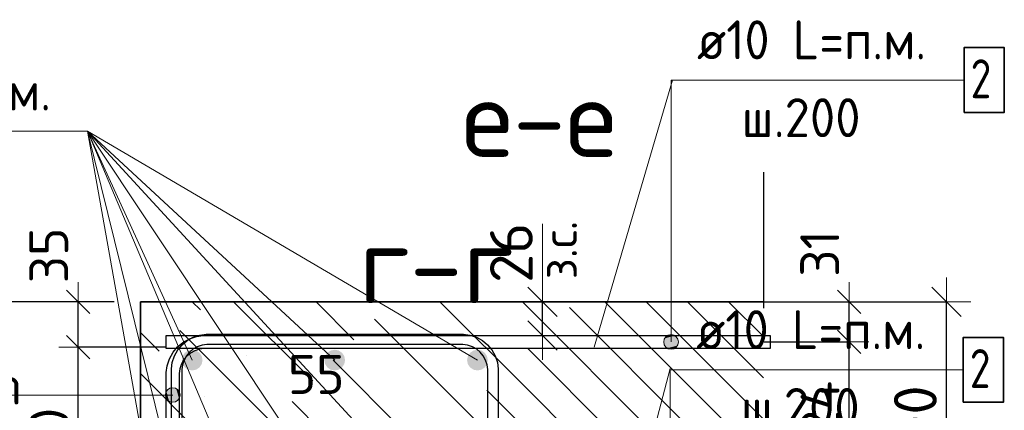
# Model space of a CAD drawing. Header units: metres. Extents: x -38 to 93, y -15 to 21.
# Tile 100 of 194: x 72.053 to 72.812, y 3.525 to 3.826. Entities that reach past the tile are written whole.
import ezdxf

# ---------------------------------------------------------------- set-up
doc = ezdxf.new("R2010")
doc.units = ezdxf.units.M
doc.header["$PDMODE"] = 65
doc.linetypes.add('______4', pattern=[0.135, 0.105, -0.03])
for name, color, linetype, lineweight in [('XR$3$Арм. стержнями верхней зоны', 180, 'Continuous', 35), ('XR$3$Арм.стержн. Доп. арматура', 180, 'Continuous', 35), ('XR$3$ВК__отв в полу 1-2 эт', 220, 'Continuous', 25), ('XR$3$Размерная линия (1)', 7, 'Continuous', 13), ('XR$5$Арм. стержнями верхней зоны', 180, 'Continuous', 35), ('XR$5$Арм.стержн. Арматура края', 96, 'Continuous', 35), ('XR$5$Арм.стержн. Хомут', 240, 'Continuous', 35), ('XR$5$Арм.стержн.горизонт. 1', 180, 'Continuous', 35), ('XR$5$ВК__отв в полу 1-2 эт', 220, 'Continuous', 25), ('XR$5$Размерная линия (1)', 7, 'Continuous', 13), ('XR$5$Размерная линия_ общее', 7, 'Continuous', 13)]:
    doc.layers.add(name, color=color, linetype=linetype, lineweight=lineweight)
doc.styles.add('ISOCPEUR', font='txt')
doc.dimstyles.new('DIMSTYLE_10', dxfattribs={"dimtxt": 0.033, "dimasz": 0.0375, "dimexe": 0, "dimexo": 0, "dimgap": 0.0165, "dimtad": 2, "dimdec": 0, "dimlfac": 1000, "dimrnd": 1, "dimzin": 12, "dimdsep": 46, "dimtxsty": 'ISOCPEUR', "dimblk1": 'ALL_ML_STRICH', "dimblk2": 'ALL_ML_STRICH', "dimsah": 1, "dimcen": 0, "dimclrd": 7, "dimclre": 256, "dimclrt": 7, "dimadec": 0, "dimazin": 0, "dimtfac": 1, "dimtdec": 0, "dimtix": 1, "dimtmove": 2, "dimatfit": 3, "dimfxl": 0, "dimtvp": 1.2, "dimtzin": 0, "dimlwd": 0, "dimlwe": -3, "dimarcsym": 0})
doc.dimstyles.new('DIMSTYLE_12', dxfattribs={"dimtxt": 0.03, "dimasz": 0.03, "dimexe": 0, "dimexo": 0, "dimgap": 0.015, "dimtad": 2, "dimdec": 0, "dimlfac": 1000, "dimrnd": 1, "dimzin": 12, "dimdsep": 46, "dimtxsty": 'ISOCPEUR', "dimblk1": 'ALL_ML_STRICH', "dimblk2": 'ALL_ML_STRICH', "dimsah": 1, "dimcen": 0, "dimclrd": 7, "dimclre": 256, "dimclrt": 7, "dimadec": 0, "dimazin": 0, "dimtfac": 1, "dimtdec": 0, "dimtix": 1, "dimtmove": 2, "dimatfit": 3, "dimfxl": 0, "dimtzin": 0, "dimlwd": 0, "dimlwe": -3, "dimarcsym": 0})
doc.dimstyles.new('DIMSTYLE_14', dxfattribs={"dimtxt": 0.03, "dimasz": 0.03, "dimexe": 0, "dimexo": 0, "dimgap": 0.015, "dimtad": 2, "dimdec": 0, "dimlfac": 1000, "dimrnd": 1, "dimzin": 12, "dimdsep": 46, "dimtxsty": 'ISOCPEUR', "dimblk1": 'ALL_ML_STRICH', "dimblk2": 'ALL_ML_STRICH', "dimsah": 1, "dimcen": 0, "dimclrd": 7, "dimclre": 256, "dimclrt": 7, "dimadec": 0, "dimazin": 0, "dimtfac": 1, "dimtdec": 0, "dimtix": 1, "dimtmove": 2, "dimatfit": 3, "dimfxl": 0, "dimtvp": 1.2, "dimtzin": 0, "dimlwd": 0, "dimlwe": -3, "dimarcsym": 0})
doc.dimstyles.new('DIMSTYLE_16', dxfattribs={"dimtxt": 0.03, "dimasz": 0.03, "dimexe": 0, "dimexo": 0, "dimgap": 0.015, "dimtad": 2, "dimdec": 0, "dimlfac": 1000, "dimrnd": 5, "dimzin": 12, "dimdsep": 46, "dimtxsty": 'ISOCPEUR', "dimblk1": 'ALL_ML_STRICH', "dimblk2": 'ALL_ML_STRICH', "dimsah": 1, "dimcen": 0, "dimclrd": 7, "dimclre": 256, "dimclrt": 7, "dimadec": 0, "dimazin": 0, "dimtfac": 1, "dimtdec": 0, "dimtix": 1, "dimtmove": 2, "dimatfit": 3, "dimfxl": 0, "dimtvp": 1.2, "dimtzin": 0, "dimlwd": 0, "dimlwe": -3, "dimarcsym": 0})
doc.dimstyles.new('DIMSTYLE_18', dxfattribs={"dimtxt": 0.03, "dimasz": 0.03, "dimexe": 0, "dimexo": 0, "dimgap": 0.015, "dimtad": 2, "dimdec": 0, "dimlfac": 1000, "dimrnd": 5, "dimzin": 12, "dimdsep": 46, "dimtxsty": 'ISOCPEUR', "dimblk1": 'ALL_ML_STRICH', "dimblk2": 'ALL_ML_STRICH', "dimsah": 1, "dimcen": 0, "dimclrd": 7, "dimclre": 256, "dimclrt": 7, "dimadec": 0, "dimazin": 0, "dimtfac": 1, "dimtdec": 0, "dimtix": 1, "dimtmove": 2, "dimatfit": 3, "dimfxl": 0, "dimtvp": 1.2, "dimtzin": 0, "dimlwd": 0, "dimlwe": -3, "dimarcsym": 0})
doc.dimstyles.new('DIMSTYLE_19', dxfattribs={"dimtxt": 0.03, "dimasz": 0.03, "dimexe": 0, "dimexo": 0, "dimgap": 0.015, "dimtad": 2, "dimdec": 0, "dimlfac": 1000, "dimrnd": 5, "dimzin": 12, "dimdsep": 46, "dimtxsty": 'ISOCPEUR', "dimblk1": 'ALL_ML_STRICH', "dimblk2": 'ALL_ML_STRICH', "dimsah": 1, "dimcen": 0, "dimclrd": 7, "dimclre": 256, "dimclrt": 7, "dimadec": 0, "dimazin": 0, "dimtfac": 1, "dimtdec": 0, "dimtix": 1, "dimtmove": 2, "dimatfit": 3, "dimfxl": 0, "dimtzin": 0, "dimlwd": 0, "dimlwe": -3, "dimarcsym": 0})
doc.dimstyles.new('DIMSTYLE_8', dxfattribs={"dimtxt": 0.033, "dimasz": 0.0375, "dimexe": 0, "dimexo": 0, "dimgap": 0.0165, "dimtad": 2, "dimdec": 0, "dimlfac": 1000, "dimrnd": 1, "dimzin": 12, "dimdsep": 46, "dimtxsty": 'ISOCPEUR', "dimblk1": 'ALL_ML_STRICH', "dimblk2": 'ALL_ML_STRICH', "dimsah": 1, "dimcen": 0, "dimclrd": 7, "dimclre": 256, "dimclrt": 7, "dimadec": 0, "dimazin": 0, "dimtfac": 1, "dimtdec": 0, "dimtix": 1, "dimtmove": 2, "dimatfit": 3, "dimfxl": 0, "dimtzin": 0, "dimlwd": 0, "dimlwe": -3, "dimarcsym": 0})
pattern_1 = [(135, (0, 0), (-0.031819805, -0.031819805), [0.4, -0.05, 0, -0.05]), (135, (-0.01591, -0.01591), (-0.031819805, -0.031819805), [0.8, -0.1, 0.1, -0.1])]

# ---------------------------------------------------------------- blocks, each defined once
blk = doc.blocks.new('ALL_ML_STRICH')
at = {"color": 0, "linetype": 'ByBlock', "lineweight": -2}
for p, q in [((0, -0.5), (0, 0.5)), ((-0.3, -0.3), (0.3, 0.3)), ((-1, 0), (0.5, 0))]:
    blk.add_line(p, q, dxfattribs=at)
blk = doc.blocks.new('*D79')
at = {"layer": 'DEFPOINTS', "color": 7, "linetype": 'Continuous', "lineweight": 13, "transparency": 33554687}
for p in [(72.20014, 3.47904), (72.20014, 3.39197), (72.25514, 3.35697)]:
    blk.add_point(p, dxfattribs=at)
at = {"layer": 'XR$3$Размерная линия (1)', "color": 9, "linetype": 'Continuous', "lineweight": -2, "true_color": 0xc7c7c7, "transparency": 33554687}
for p, q in [((72.20014, 3.41197), (72.20014, 3.47904)), ((72.25514, 3.37697), (72.25514, 3.47904))]:
    blk.add_line(p, q, dxfattribs=at)
at = {"layer": 'XR$3$Размерная линия (1)', "color": 7, "linetype": 'Continuous', "lineweight": -2, "transparency": 33554687}
blk.add_line((72.20014, 3.47904), (72.25514, 3.47904), dxfattribs=at)
at = {"layer": 'XR$3$Размерная линия (1)', "color": 7, "linetype": 'Continuous', "lineweight": 13, "transparency": 33554687, "xscale": 0.03, "yscale": 0.03, "zscale": 0.03, "rotation": 180}
blk.add_blockref('ALL_ML_STRICH', (72.20014, 3.47904), dxfattribs=at)
at = {"layer": 'XR$3$Размерная линия (1)', "color": 7, "linetype": 'Continuous', "lineweight": 13, "transparency": 33554687, "xscale": 0.03, "yscale": 0.03, "zscale": 0.03}
blk.add_blockref('ALL_ML_STRICH', (72.25514, 3.47904), dxfattribs=at)
at = {"layer": 'XR$3$Размерная линия (1)', "color": 7, "linetype": 'Continuous', "lineweight": 13, "transparency": 33554687, "insert": (72.28141, 3.55291), "char_height": 0.03, "width": 0.06, "attachment_point": 5, "style": 'ISOCPEUR'}
blk.add_mtext('\\A1;{55}', dxfattribs=at)
blk = doc.blocks.new('*D540')
at = {"layer": 'DEFPOINTS', "color": 7, "linetype": 'Continuous', "lineweight": 13, "transparency": 33554687}
for p in [(72.59594, 3.609), (72.59594, 3.409), (72.76748, 3.409)]:
    blk.add_point(p, dxfattribs=at)
at = {"layer": 'XR$5$Размерная линия_ общее', "color": 253, "linetype": 'Continuous', "lineweight": -2, "true_color": 0xa0a0a0, "transparency": 33554687}
for p, q in [((72.61594, 3.609), (72.76748, 3.609)), ((72.61594, 3.409), (72.76748, 3.409))]:
    blk.add_line(p, q, dxfattribs=at)
at = {"layer": 'XR$5$Размерная линия_ общее', "color": 7, "linetype": 'Continuous', "lineweight": -2, "transparency": 33554687}
blk.add_line((72.76748, 3.409), (72.76748, 3.609), dxfattribs=at)
at = {"layer": 'XR$5$Размерная линия_ общее', "color": 7, "linetype": 'Continuous', "lineweight": 13, "transparency": 33554687, "xscale": 0.0375, "yscale": 0.0375, "zscale": 0.0375}
for p, rotation in [((72.76748, 3.609), 90), ((72.76748, 3.409), 270)]:
    blk.add_blockref('ALL_ML_STRICH', p, dxfattribs=dict(at, rotation=rotation))
at = {"layer": 'XR$5$Размерная линия_ общее', "color": 7, "linetype": 'Continuous', "lineweight": 13, "transparency": 33554687, "insert": (72.74348, 3.51065), "char_height": 0.033, "width": 0.099, "attachment_point": 5, "rotation": 90, "style": 'ISOCPEUR'}
blk.add_mtext('\\A1;{200}', dxfattribs=at)
blk = doc.blocks.new('*D688')
at = {"layer": 'DEFPOINTS', "color": 7, "linetype": 'Continuous', "lineweight": 13, "transparency": 33554687}
for p in [(72.60685, 3.578), (72.59982, 3.454), (72.69248, 3.454)]:
    blk.add_point(p, dxfattribs=at)
at = {"layer": 'XR$5$Размерная линия (1)', "color": 9, "linetype": 'Continuous', "lineweight": -2, "true_color": 0xc7c7c7, "transparency": 33554687}
for p, q in [((72.62685, 3.578), (72.69248, 3.578)), ((72.61982, 3.454), (72.69248, 3.454))]:
    blk.add_line(p, q, dxfattribs=at)
at = {"layer": 'XR$5$Размерная линия (1)', "color": 7, "linetype": 'Continuous', "lineweight": -2, "transparency": 33554687}
blk.add_line((72.69248, 3.454), (72.69248, 3.578), dxfattribs=at)
at = {"layer": 'XR$5$Размерная линия (1)', "color": 7, "linetype": 'Continuous', "lineweight": 13, "transparency": 33554687, "xscale": 0.03, "yscale": 0.03, "zscale": 0.03}
for p, rotation in [((72.69248, 3.578), 90), ((72.69248, 3.454), 270)]:
    blk.add_blockref('ALL_ML_STRICH', p, dxfattribs=dict(at, rotation=rotation))
at = {"layer": 'XR$5$Размерная линия (1)', "color": 7, "linetype": 'Continuous', "lineweight": 13, "transparency": 33554687, "insert": (72.66998, 3.519), "char_height": 0.03, "width": 0.09, "attachment_point": 5, "rotation": 90, "style": 'ISOCPEUR'}
blk.add_mtext('\\A1;{124}', dxfattribs=at)
blk = doc.blocks.new('*D689')
at = {"layer": 'DEFPOINTS', "color": 7, "linetype": 'Continuous', "lineweight": 13, "transparency": 33554687}
for p in [(72.58898, 3.609), (72.60685, 3.578), (72.69248, 3.578)]:
    blk.add_point(p, dxfattribs=at)
at = {"layer": 'XR$5$Размерная линия (1)', "color": 9, "linetype": 'Continuous', "lineweight": -2, "true_color": 0xc7c7c7, "transparency": 33554687}
for p, q in [((72.60898, 3.609), (72.69248, 3.609)), ((72.62685, 3.578), (72.69248, 3.578))]:
    blk.add_line(p, q, dxfattribs=at)
at = {"layer": 'XR$5$Размерная линия (1)', "color": 7, "linetype": 'Continuous', "lineweight": -2, "transparency": 33554687}
blk.add_line((72.69248, 3.578), (72.69248, 3.609), dxfattribs=at)
at = {"layer": 'XR$5$Размерная линия (1)', "color": 7, "linetype": 'Continuous', "lineweight": 13, "transparency": 33554687, "xscale": 0.03, "yscale": 0.03, "zscale": 0.03}
for p, rotation in [((72.69248, 3.609), 90), ((72.69248, 3.578), 270)]:
    blk.add_blockref('ALL_ML_STRICH', p, dxfattribs=dict(at, rotation=rotation))
at = {"layer": 'XR$5$Размерная линия (1)', "color": 7, "linetype": 'Continuous', "lineweight": 13, "transparency": 33554687, "insert": (72.66974, 3.64629), "char_height": 0.03, "width": 0.06, "attachment_point": 5, "rotation": 90, "style": 'ISOCPEUR'}
blk.add_mtext('\\A1;{31}', dxfattribs=at)
blk = doc.blocks.new('*D696')
at = {"layer": 'DEFPOINTS', "color": 7, "linetype": 'Continuous', "lineweight": 13, "transparency": 33554687}
for p in [(72.41595, 3.609), (72.41595, 3.583), (72.45594, 3.583)]:
    blk.add_point(p, dxfattribs=at)
at = {"layer": 'XR$5$Размерная линия_ общее', "color": 253, "linetype": 'Continuous', "lineweight": -2, "true_color": 0xa0a0a0, "transparency": 33554687}
for p, q in [((72.43595, 3.609), (72.45594, 3.609)), ((72.43595, 3.583), (72.45594, 3.583))]:
    blk.add_line(p, q, dxfattribs=at)
at = {"layer": 'XR$5$Размерная линия_ общее', "color": 7, "linetype": 'Continuous', "lineweight": -2, "transparency": 33554687}
blk.add_line((72.45594, 3.583), (72.45594, 3.609), dxfattribs=at)
at = {"layer": 'XR$5$Размерная линия_ общее', "color": 7, "linetype": 'Continuous', "lineweight": 13, "transparency": 33554687, "xscale": 0.0375, "yscale": 0.0375, "zscale": 0.0375}
for p, rotation in [((72.45594, 3.609), 90), ((72.45594, 3.583), 270)]:
    blk.add_blockref('ALL_ML_STRICH', p, dxfattribs=dict(at, rotation=rotation))
at = {"layer": 'XR$5$Размерная линия_ общее', "color": 7, "linetype": 'Continuous', "lineweight": 13, "transparency": 33554687, "insert": (72.45547, 3.62636), "char_height": 0.027, "width": 0.00135, "attachment_point": 1, "rotation": 90, "line_spacing_factor": 0.60241, "style": 'ISOCPEUR'}
blk.add_mtext('з.с.', dxfattribs=at)
at = {"layer": 'XR$5$Размерная линия_ общее', "color": 7, "linetype": 'Continuous', "lineweight": 13, "transparency": 33554687, "insert": (72.43194, 3.64672), "char_height": 0.033, "width": 0.066, "attachment_point": 5, "rotation": 90, "style": 'ISOCPEUR'}
blk.add_mtext('\\A1;{26}', dxfattribs=at)
blk = doc.blocks.new('*D709')
at = {"layer": 'DEFPOINTS', "color": 7, "linetype": 'Continuous', "lineweight": 13, "transparency": 33554687}
for p in [(72.18569, 3.574), (72.09793, 3.414), (72.18565, 3.414)]:
    blk.add_point(p, dxfattribs=at)
at = {"layer": 'XR$5$Размерная линия (1)', "color": 9, "linetype": 'Continuous', "lineweight": -2, "true_color": 0xc7c7c7, "transparency": 33554687}
for p, q in [((72.16569, 3.574), (72.09793, 3.574)), ((72.16565, 3.414), (72.09793, 3.414))]:
    blk.add_line(p, q, dxfattribs=at)
at = {"layer": 'XR$5$Размерная линия (1)', "color": 7, "linetype": 'Continuous', "lineweight": -2, "transparency": 33554687}
blk.add_line((72.09793, 3.414), (72.09793, 3.574), dxfattribs=at)
at = {"layer": 'XR$5$Размерная линия (1)', "color": 7, "linetype": 'Continuous', "lineweight": 13, "transparency": 33554687, "xscale": 0.03, "yscale": 0.03, "zscale": 0.03}
for p, rotation in [((72.09793, 3.574), 90), ((72.09793, 3.414), 270)]:
    blk.add_blockref('ALL_ML_STRICH', p, dxfattribs=dict(at, rotation=rotation))
at = {"layer": 'XR$5$Размерная линия (1)', "color": 7, "linetype": 'Continuous', "lineweight": 13, "transparency": 33554687, "insert": (72.07543, 3.4985), "char_height": 0.03, "width": 0.09, "attachment_point": 5, "rotation": 90, "style": 'ISOCPEUR'}
blk.add_mtext('\\A1;{160}', dxfattribs=at)
blk = doc.blocks.new('*D710')
at = {"layer": 'DEFPOINTS', "color": 7, "linetype": 'Continuous', "lineweight": 13, "transparency": 33554687}
for p in [(72.14573, 3.609), (72.09793, 3.574), (72.18569, 3.574)]:
    blk.add_point(p, dxfattribs=at)
at = {"layer": 'XR$5$Размерная линия (1)', "color": 9, "linetype": 'Continuous', "lineweight": -2, "true_color": 0xc7c7c7, "transparency": 33554687}
for p, q in [((72.12573, 3.609), (72.09793, 3.609)), ((72.16569, 3.574), (72.09793, 3.574))]:
    blk.add_line(p, q, dxfattribs=at)
at = {"layer": 'XR$5$Размерная линия (1)', "color": 7, "linetype": 'Continuous', "lineweight": -2, "transparency": 33554687}
blk.add_line((72.09793, 3.574), (72.09793, 3.609), dxfattribs=at)
at = {"layer": 'XR$5$Размерная линия (1)', "color": 7, "linetype": 'Continuous', "lineweight": 13, "transparency": 33554687, "xscale": 0.03, "yscale": 0.03, "zscale": 0.03}
for p, rotation in [((72.09793, 3.609), 90), ((72.09793, 3.574), 270)]:
    blk.add_blockref('ALL_ML_STRICH', p, dxfattribs=dict(at, rotation=rotation))
at = {"layer": 'XR$5$Размерная линия (1)', "color": 7, "linetype": 'Continuous', "lineweight": 13, "transparency": 33554687, "insert": (72.07519, 3.64473), "char_height": 0.03, "width": 0.06, "attachment_point": 5, "rotation": 90, "style": 'ISOCPEUR'}
blk.add_mtext('\\A1;{35}', dxfattribs=at)
blk = doc.blocks.new('*D711')
at = {"layer": 'DEFPOINTS', "color": 7, "linetype": 'Continuous', "lineweight": 13, "transparency": 33554687}
for p in [(72.14573, 3.609), (72.01098, 3.249), (72.14573, 3.249)]:
    blk.add_point(p, dxfattribs=at)
at = {"layer": 'XR$5$Размерная линия (1)', "color": 9, "linetype": 'Continuous', "lineweight": -2, "true_color": 0xc7c7c7, "transparency": 33554687}
for p, q in [((72.12573, 3.609), (72.01098, 3.609)), ((72.12573, 3.249), (72.01098, 3.249))]:
    blk.add_line(p, q, dxfattribs=at)
at = {"layer": 'XR$5$Размерная линия (1)', "color": 7, "linetype": 'Continuous', "lineweight": -2, "transparency": 33554687}
blk.add_line((72.01098, 3.249), (72.01098, 3.609), dxfattribs=at)
at = {"layer": 'XR$5$Размерная линия (1)', "color": 7, "linetype": 'Continuous', "lineweight": 13, "transparency": 33554687, "xscale": 0.03, "yscale": 0.03, "zscale": 0.03}
for p, rotation in [((72.01098, 3.609), 90), ((72.01098, 3.249), 270)]:
    blk.add_blockref('ALL_ML_STRICH', p, dxfattribs=dict(at, rotation=rotation))
at = {"layer": 'XR$5$Размерная линия (1)', "color": 7, "linetype": 'Continuous', "lineweight": 13, "transparency": 33554687, "insert": (71.98848, 3.4305), "char_height": 0.03, "width": 0.09, "attachment_point": 5, "rotation": 90, "style": 'ISOCPEUR'}
blk.add_mtext('\\A1;{360}', dxfattribs=at)

msp = doc.modelspace()

# ---------------------------------------------------------------- hatches: boundary and pattern name
at = {"linetype": 'Continuous', "lineweight": 13, "transparency": 33554687}
h = msp.add_hatch(dxfattribs=at)
h.set_pattern_fill('__________540', scale=0.015, style=0, pattern_type=2)
h.set_pattern_definition(pattern_1)
h.paths.add_polyline_path([(72.44581, 3.609), (72.14581, 3.609), (72.14581, 3.249), (72.44581, 3.249)], flags=0)
h = msp.add_hatch(dxfattribs=at)
h.set_pattern_fill('__________540', scale=0.015, style=0, pattern_type=2)
h.set_pattern_definition(pattern_1)
h.paths.add_polyline_path([(72.44581, 3.609), (72.44581, 3.409), (72.62641, 3.409), (72.62641, 3.609)], flags=0)
at = {"layer": 'XR$5$Арм. стержнями верхней зоны', "linetype": 'Continuous', "lineweight": 13, "transparency": 33554687}
for points in [[(72.55991, 3.58081), (72.55024, 3.58081), (72.54945, 3.578)], [(72.55991, 3.58081), (72.54945, 3.578), (72.5607, 3.578)], [(72.5607, 3.578), (72.54945, 3.578), (72.55024, 3.57519)], [(72.55789, 3.58284), (72.55226, 3.58284), (72.55024, 3.58081)], [(72.55789, 3.58284), (72.55024, 3.58081), (72.55991, 3.58081)], [(72.5607, 3.578), (72.55024, 3.57519), (72.55991, 3.57519)], [(72.55226, 3.58284), (72.55789, 3.58284), (72.55508, 3.58362)], [(72.55991, 3.57519), (72.55024, 3.57519), (72.55226, 3.57316)], [(72.55991, 3.57519), (72.55226, 3.57316), (72.55789, 3.57316)], [(72.55789, 3.57316), (72.55226, 3.57316), (72.55508, 3.57237)]]:
    msp.add_hatch(color=7, dxfattribs=at).paths.add_polyline_path(points)
at = {"layer": 'XR$5$Арм.стержн. Арматура края', "linetype": 'Continuous', "lineweight": 13, "transparency": 33554687}
for points in [[(72.16593, 3.53427), (72.16593, 3.53989), (72.16514, 3.53708)], [(72.16593, 3.53989), (72.16796, 3.53224), (72.16796, 3.54192)], [(72.16593, 3.53989), (72.16593, 3.53427), (72.16796, 3.53224)], [(72.16796, 3.54192), (72.17077, 3.53145), (72.17077, 3.5427)], [(72.16796, 3.54192), (72.16796, 3.53224), (72.17077, 3.53145)], [(72.17077, 3.5427), (72.17077, 3.53145), (72.17358, 3.53224)], [(72.17077, 3.5427), (72.17358, 3.53224), (72.17358, 3.54192)], [(72.17358, 3.54192), (72.17358, 3.53224), (72.17561, 3.53427)], [(72.17358, 3.54192), (72.17561, 3.53427), (72.17561, 3.53989)], [(72.17561, 3.53989), (72.17561, 3.53427), (72.17639, 3.53708)]]:
    msp.add_hatch(color=7, dxfattribs=at).paths.add_polyline_path(points)
at = {"layer": 'XR$5$Арм.стержн.горизонт. 1', "linetype": 'Continuous', "lineweight": 50, "transparency": 33554687}
for points in [[(72.19377, 3.564), (72.19316, 3.56706), (72.19142, 3.56966), (72.18883, 3.57139), (72.18577, 3.572), (72.18271, 3.57139), (72.18011, 3.56966), (72.17838, 3.56706), (72.17777, 3.564), (72.17838, 3.56094), (72.18011, 3.55834), (72.18271, 3.55661), (72.18577, 3.556), (72.18883, 3.55661), (72.19142, 3.55834), (72.19316, 3.56094)], [(72.30369, 3.564), (72.30308, 3.56706), (72.30135, 3.56966), (72.29875, 3.57139), (72.29569, 3.572), (72.29263, 3.57139), (72.29003, 3.56966), (72.2883, 3.56706), (72.28769, 3.564), (72.2883, 3.56094), (72.29003, 3.55834), (72.29263, 3.55661), (72.29569, 3.556), (72.29875, 3.55661), (72.30135, 3.55834), (72.30308, 3.56094)], [(72.41377, 3.564), (72.41316, 3.56706), (72.41142, 3.56966), (72.40883, 3.57139), (72.40577, 3.572), (72.40271, 3.57139), (72.40011, 3.56966), (72.39838, 3.56706), (72.39777, 3.564), (72.39838, 3.56094), (72.40011, 3.55834), (72.40271, 3.55661), (72.40577, 3.556), (72.40883, 3.55661), (72.41142, 3.55834), (72.41316, 3.56094)]]:
    msp.add_hatch(color=7, dxfattribs=at).paths.add_polyline_path(points)

# ---------------------------------------------------------------- linework, layer by layer
at = {"color": 7, "linetype": '______4', "lineweight": 25, "transparency": 33554687}
msp.add_line((72.62641, 3.709), (72.62641, 3.309), dxfattribs=at)
at = {"color": 7, "linetype": 'Continuous', "lineweight": 13, "transparency": 33554687}
msp.add_line((72.45594, 3.609), (72.45594, 3.669), dxfattribs=at)
at = {"color": 7, "linetype": 'Continuous', "lineweight": 35, "transparency": 33554687}
for p, q in [((72.14581, 3.609), (72.14581, 3.249)), ((72.44581, 3.609), (72.14581, 3.609)), ((72.62641, 3.609), (72.44581, 3.609))]:
    msp.add_line(p, q, dxfattribs=at)
at = {"layer": 'XR$3$Арм. стержнями верхней зоны', "color": 7, "linetype": 'Continuous', "lineweight": 13, "transparency": 33554687}
for q in [(72.78043, 3.5565), (72.55443, 3.36697)]:
    msp.add_line((72.55443, 3.5565), q, dxfattribs=at)
at = {"layer": 'XR$3$Арм. стержнями верхней зоны', "color": 7, "linetype": 'Continuous', "lineweight": 35, "transparency": 33554687}
msp.add_lwpolyline([(72.78043, 3.5315), (72.81143, 3.5315), (72.81143, 3.5815), (72.78043, 3.5815), (72.78043, 3.5315)], dxfattribs=at)
at = {"layer": 'XR$3$ВК__отв в полу 1-2 эт', "color": 7, "linetype": 'Continuous', "lineweight": 13, "transparency": 33554687}
msp.add_line((72.50014, 3.35092), (72.55439, 3.55752), dxfattribs=at)
at = {"layer": 'XR$5$Арм. стержнями верхней зоны', "color": 7, "linetype": 'Continuous', "lineweight": 13, "transparency": 33554687}
for p, q in [((72.55508, 3.77991), (72.78108, 3.77991)), ((72.55508, 3.77991), (72.55508, 3.578)), ((72.54945, 3.578), (72.54945, 3.578)), ((72.55508, 3.58362), (72.55508, 3.58362)), ((72.5607, 3.578), (72.5607, 3.578)), ((72.55508, 3.57237), (72.55508, 3.57237))]:
    msp.add_line(p, q, dxfattribs=at)
at = {"layer": 'XR$5$Арм. стержнями верхней зоны', "color": 7, "linetype": 'Continuous', "lineweight": 35, "transparency": 33554687}
msp.add_lwpolyline([(72.78108, 3.75491), (72.81208, 3.75491), (72.81208, 3.80491), (72.78108, 3.80491), (72.78108, 3.75491)], dxfattribs=at)
at = {"layer": 'XR$5$Арм. стержнями верхней зоны', "color": 4, "linetype": 'Continuous', "lineweight": 25, "transparency": 33554687}
msp.add_lwpolyline([(72.16578, 3.583), (72.63141, 3.583), (72.63141, 3.573), (72.16578, 3.573), (72.16578, 3.583)], dxfattribs=at)
msp.add_lwpolyline([(72.16578, 3.583), (72.63141, 3.583), (72.63141, 3.573), (72.16578, 3.573), (72.16578, 3.583)], dxfattribs=at)
at = {"layer": 'XR$5$Арм. стержнями верхней зоны', "color": 7, "linetype": 'Continuous', "lineweight": 13, "transparency": 33554687}
msp.add_circle((72.55508, 3.578), 0.00563, dxfattribs=at)
at = {"layer": 'XR$5$Арм.стержн. Арматура края', "color": 7, "linetype": 'Continuous', "lineweight": 13, "transparency": 33554687}
for p, q in [((72.17077, 3.5427), (72.17077, 3.5427)), ((71.94188, 3.53708), (72.17077, 3.53708)), ((72.16514, 3.53708), (72.16514, 3.53708)), ((72.17077, 3.53145), (72.17077, 3.53145)), ((72.17639, 3.53708), (72.17639, 3.53708))]:
    msp.add_line(p, q, dxfattribs=at)
at = {"layer": 'XR$5$Арм.стержн. Арматура края', "color": 4, "linetype": 'Continuous', "lineweight": 25, "transparency": 33554687}
msp.add_lwpolyline([(72.16577, 3.47756), (72.16577, 3.55443), (72.16649, 3.55965), (72.16829, 3.56509), (72.17109, 3.5701), (72.17454, 3.57423), (72.17867, 3.57767), (72.18368, 3.58048), (72.18912, 3.58227), (72.19433, 3.583), (72.63141, 3.583), (72.63141, 3.573), (72.19502, 3.573), (72.19139, 3.57249), (72.18772, 3.57128), (72.18437, 3.5694), (72.18164, 3.56713), (72.17936, 3.5644), (72.17748, 3.56104), (72.17627, 3.55738), (72.17577, 3.55374), (72.17577, 3.47826)], dxfattribs=at)
msp.add_lwpolyline([(72.16577, 3.47756), (72.16577, 3.55443), (72.16649, 3.55965), (72.16829, 3.56509), (72.17109, 3.5701), (72.17454, 3.57423), (72.17867, 3.57767), (72.18368, 3.58048), (72.18912, 3.58227), (72.19433, 3.583), (72.63141, 3.583), (72.63141, 3.573), (72.19502, 3.573), (72.19139, 3.57249), (72.18772, 3.57128), (72.18437, 3.5694), (72.18164, 3.56713), (72.17936, 3.5644), (72.17748, 3.56104), (72.17627, 3.55738), (72.17577, 3.55374), (72.17577, 3.47826)], dxfattribs=at)
at = {"layer": 'XR$5$Арм.стержн. Арматура края', "color": 7, "linetype": 'Continuous', "lineweight": 13, "transparency": 33554687}
msp.add_circle((72.17077, 3.53708), 0.00563, dxfattribs=at)
at = {"layer": 'XR$5$Арм.стержн. Хомут', "color": 40, "linetype": 'Continuous', "lineweight": 25, "transparency": 33554687}
for points in [[(72.16977, 3.29968), (72.16977, 3.55732), (72.17045, 3.5622), (72.17212, 3.56728), (72.17474, 3.57196), (72.17796, 3.57581), (72.18181, 3.57903), (72.18648, 3.58164), (72.19156, 3.58332), (72.19644, 3.584), (72.39513, 3.584), (72.40001, 3.58332), (72.40509, 3.58164), (72.40977, 3.57903), (72.41362, 3.57581), (72.41683, 3.57196), (72.41945, 3.56728), (72.42113, 3.5622), (72.42181, 3.55732), (72.42181, 3.29968)], [(72.16977, 3.29968), (72.16977, 3.55732), (72.17045, 3.5622), (72.17212, 3.56728), (72.17474, 3.57196), (72.17796, 3.57581), (72.18181, 3.57903), (72.18648, 3.58164), (72.19156, 3.58332), (72.19644, 3.584), (72.39513, 3.584), (72.40001, 3.58332), (72.40509, 3.58164), (72.40977, 3.57903), (72.41362, 3.57581), (72.41683, 3.57196), (72.41945, 3.56728), (72.42113, 3.5622), (72.42181, 3.55732), (72.42181, 3.29968)], [(72.41381, 3.30023), (72.41381, 3.55677), (72.4133, 3.56038), (72.41209, 3.56405), (72.41022, 3.5674), (72.40794, 3.57013), (72.40521, 3.57241), (72.40185, 3.57429), (72.39819, 3.5755), (72.39457, 3.576), (72.197, 3.576), (72.19338, 3.5755), (72.18972, 3.57429), (72.18637, 3.57241), (72.18364, 3.57013), (72.18136, 3.5674), (72.17948, 3.56405), (72.17827, 3.56038), (72.17777, 3.55677), (72.17777, 3.30023)], [(72.41381, 3.30023), (72.41381, 3.55677), (72.4133, 3.56038), (72.41209, 3.56405), (72.41022, 3.5674), (72.40794, 3.57013), (72.40521, 3.57241), (72.40185, 3.57429), (72.39819, 3.5755), (72.39457, 3.576), (72.197, 3.576), (72.19338, 3.5755), (72.18972, 3.57429), (72.18637, 3.57241), (72.18364, 3.57013), (72.18136, 3.5674), (72.17948, 3.56405), (72.17827, 3.56038), (72.17777, 3.55677), (72.17777, 3.30023)]]:
    msp.add_lwpolyline(points, dxfattribs=at)
at = {"layer": 'XR$5$Арм.стержн.горизонт. 1', "color": 7, "linetype": 'Continuous', "lineweight": 13, "transparency": 33554687}
for p, q in [((71.8791, 3.74045), (72.1051, 3.74045)), ((72.1051, 3.74045), (72.29569, 3.564)), ((72.1051, 3.74045), (72.18573, 3.289)), ((72.1051, 3.74045), (72.18577, 3.564)), ((72.1051, 3.74045), (72.18573, 3.414)), ((72.1051, 3.74045), (72.40577, 3.564)), ((72.1051, 3.74045), (72.40581, 3.414)), ((72.1051, 3.74045), (72.40581, 3.289)), ((72.1051, 3.74045), (72.29573, 3.289))]:
    msp.add_line(p, q, dxfattribs=at)
at = {"layer": 'XR$5$ВК__отв в полу 1-2 эт', "color": 7, "linetype": 'Continuous', "lineweight": 13, "transparency": 33554687}
msp.add_line((72.49581, 3.57395), (72.55629, 3.77994), dxfattribs=at)

# ---------------------------------------------------------------- texts
at = {"color": 7, "linetype": 'Continuous', "lineweight": 13, "transparency": 33554687, "char_height": 0.06, "width": 0.1533913, "attachment_point": 5, "style": 'ISOCPEUR'}
for s, insert in [('\\A1;{\\fISOCPEUR|i0|b0;\\H0.060000;\\W1.000000;\\C7;е-е}\\P', (72.45349, 3.75068)), ('\\A1;{\\fISOCPEUR|i0|b0;\\H0.060000;\\W1.000000;\\C7;г-г}\\P', (72.37395, 3.63792))]:
    msp.add_mtext(s, dxfattribs=dict(at, insert=insert))
at = {"layer": 'XR$3$Арм. стержнями верхней зоны', "color": 7, "linetype": 'Continuous', "lineweight": 25, "transparency": 33554687, "char_height": 0.03, "attachment_point": 7, "style": 'ISOCPEUR'}
for s, insert, width in [('\\W0.94;ø10 L=п.м.', (72.57443, 3.5725), 0.1999831), ('\\W0.78;2', (72.78543, 3.5425), 0.0326407), ('\\W0.95;ш.200 ', (72.60893, 3.5125), 0.1311997)]:
    msp.add_mtext(s, dxfattribs=dict(at, insert=insert, width=width))
at = {"layer": 'XR$3$Арм.стержн. Доп. арматура', "color": 7, "linetype": 'Continuous', "lineweight": 25, "transparency": 33554687, "insert": (71.81127, 3.52974), "char_height": 0.03, "width": 0.2899763, "attachment_point": 7, "style": 'ISOCPEUR'}
msp.add_mtext('\\W0.94;ø14 L=1950mm ', dxfattribs=at)
at = {"layer": 'XR$5$Арм. стержнями верхней зоны', "color": 7, "linetype": 'Continuous', "lineweight": 25, "transparency": 33554687, "char_height": 0.03, "attachment_point": 7, "style": 'ISOCPEUR'}
for s, insert, width in [('\\W0.94;ø10 L=п.м.', (72.57508, 3.79591), 0.1999832), ('\\W0.78;2', (72.78608, 3.76591), 0.0326407), ('\\W0.95;ш.200 ', (72.60958, 3.73591), 0.1311995)]:
    msp.add_mtext(s, dxfattribs=dict(at, insert=insert, width=width))
at = {"layer": 'XR$5$Арм.стержн.горизонт. 1', "color": 7, "linetype": 'Continuous', "lineweight": 25, "transparency": 33554687, "insert": (71.8991, 3.75645), "char_height": 0.03, "width": 0.199983, "attachment_point": 7, "style": 'ISOCPEUR'}
msp.add_mtext('\\W0.94;ø16 L=п.м.', dxfattribs=at)

# ---------------------------------------------------------------- dimensions: what is measured, and where the dimension line sits
at = {"layer": 'XR$3$Размерная линия (1)', "color": 7, "linetype": 'Continuous', "lineweight": 13, "transparency": 33554687}
dim = msp.add_linear_dim(base=(72.25514, 3.47904), p1=(72.20014, 3.41197), p2=(72.25514, 3.37697), dimstyle='DIMSTYLE_16', override={"dimpost": '<>', "dimclrd": 7, "dimclre": 9, "dimclrt": 7, "dimlwd": 0, "dimlwe": 65533}, dxfattribs=at)
dim.commit()
dim.dimension.update_dxf_attribs({"geometry": '*D79', "text_midpoint": (72.28141, 3.55291), "dimtype": 160})
at = {"layer": 'XR$5$Размерная линия (1)', "color": 7, "linetype": 'Continuous', "lineweight": 13, "transparency": 33554687}
for base, p1, p2, dimstyle, picture, middle in [((72.69248, 3.609), (72.62685, 3.578), (72.60898, 3.609), 'DIMSTYLE_14', '*D689', (72.66974, 3.64629)), ((72.09793, 3.609), (72.16569, 3.574), (72.12573, 3.609), 'DIMSTYLE_18', '*D710', (72.07519, 3.64473)), ((72.01098, 3.609), (72.12573, 3.249), (72.12573, 3.609), 'DIMSTYLE_19', '*D711', (71.98848, 3.4305)), ((72.69248, 3.578), (72.61982, 3.454), (72.62685, 3.578), 'DIMSTYLE_12', '*D688', (72.66998, 3.519)), ((72.09793, 3.574), (72.16565, 3.414), (72.16569, 3.574), 'DIMSTYLE_19', '*D709', (72.07543, 3.4985))]:
    dim = msp.add_linear_dim(base=base, p1=p1, p2=p2, angle=90, dimstyle=dimstyle, override={"dimpost": '<>', "dimclrd": 7, "dimclre": 9, "dimclrt": 7, "dimlwd": 0, "dimlwe": 65533}, dxfattribs=at)
    dim.commit()
    dim.dimension.update_dxf_attribs({"geometry": picture, "text_midpoint": middle, "dimtype": 160})
at = {"layer": 'XR$5$Размерная линия_ общее', "color": 7, "linetype": 'Continuous', "lineweight": 13, "transparency": 33554687}
dim = msp.add_linear_dim(base=(72.45594, 3.609), p1=(72.43595, 3.583), p2=(72.43595, 3.609), angle=90, text='<>\\Xз.с.', dimstyle='DIMSTYLE_10', override={"dimpost": '<>', "dimclrd": 7, "dimclre": 253, "dimclrt": 7, "dimlwd": 0, "dimlwe": 65533}, dxfattribs=at)
dim.commit()
dim.dimension.update_dxf_attribs({"geometry": '*D696', "text_midpoint": (72.43194, 3.64672), "dimtype": 160})
dim = msp.add_linear_dim(base=(72.76748, 3.609), p1=(72.61594, 3.409), p2=(72.61594, 3.609), angle=90, dimstyle='DIMSTYLE_8', override={"dimpost": '<>', "dimclrd": 7, "dimclre": 253, "dimclrt": 7, "dimlwd": 0, "dimlwe": 65533}, dxfattribs=at)
dim.commit()
dim.dimension.update_dxf_attribs({"geometry": '*D540', "text_midpoint": (72.74348, 3.51065), "dimtype": 160})

doc.saveas('drawing.dxf')
